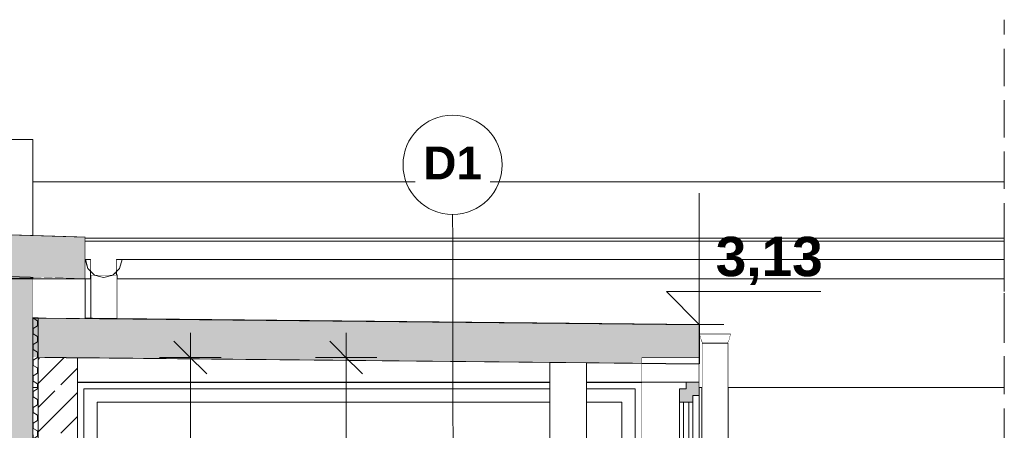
# Model space of a CAD drawing. Header units: centimetres. Extents: x -390 to 709, y -734 to 429.
# Tile 14 of 14: x 301 to 677, y 272 to 429. Entities that reach past the tile are written whole.
import ezdxf

# ---------------------------------------------------------------- set-up
doc = ezdxf.new("R2010")
doc.units = ezdxf.units.CM
doc.header["$MEASUREMENT"] = 0
for name, pattern in [('Hidden Line', [19.561111, 14.111111, -5.45]), ('Przerywana', [24, 12, -12]), ('Wipeout_Contour', [100, 0, -100])]:
    doc.linetypes.add(name, pattern=pattern)
for name, color, linetype in [('1', 7, 'Continuous'), ('220 - ŚCIANY WEWNĘTRZNE', 7, 'Continuous'), ('270-Dachy Powłoki', 7, 'Continuous'), ('440-Stropy', 7, 'Continuous'), ('Nowe_1', 7, 'Continuous'), ('Nowe_270-Dachy Powłoki', 7, 'Continuous'), ('Nowe_299-Wymiary Opisy', 7, 'Continuous'), ('Nowe_Okna Archicada', 7, 'Continuous'), ('Nowe_ściana', 7, 'Continuous')]:
    doc.layers.add(name, color=color, linetype=linetype)
for name, color, linetype, lineweight in [('1_Nr_pióra__1', 7, 'Continuous', 13), ('220 - ŚCIANY WEWNĘTRZNE_Nr_pióra__1', 7, 'Continuous', 13), ('220 - ŚCIANY WEWNĘTRZNE_Nr_pióra__27', 7, 'Continuous', 25), ('270-Dachy Powłoki_Nr_pióra__1', 7, 'Continuous', 13), ('270-Dachy Powłoki_Nr_pióra__19', 255, 'Continuous', 0), ('270-Dachy Powłoki_Nr_pióra__21', 7, 'Continuous', 25), ('440-Stropy_Nr_pióra__1', 7, 'Continuous', 13), ('440-Stropy_Nr_pióra__120', 7, 'Continuous', 13), ('Nowe_1_Nr_pióra__1', 7, 'Continuous', 13), ('Nowe_220-Ściany_Nr_pióra__120', 7, 'Continuous', 13), ('Nowe_270-Dachy Powłoki_Nr_pióra__21', 7, 'Continuous', 25), ('Nowe_299-Wymiary Opisy_Nr_pióra__6', 5, 'Continuous', 13), ('Nowe_A-SCIANY_Nr_pióra__1', 7, 'Continuous', 13), ('Nowe_Bloki tekstowe_Nr_pióra__6', 5, 'Continuous', 13), ('Nowe_Linie_Nr_pióra__120', 7, 'Continuous', 13), ('Nowe_Okna Archicada_Nr_pióra__2', 8, 'Continuous', 13), ('Nowe_Okna Archicada_Nr_pióra__21', 7, 'Continuous', 25), ('Nowe_ściana_Nr_pióra__1', 7, 'Continuous', 13), ('Rozbiórka_220-A Ściany_Nr_pióra__120', 7, 'Continuous', 13)]:
    doc.layers.add(name, color=color, linetype=linetype, lineweight=lineweight)
for name, color, linetype, lineweight, true_color in [('1_Nr_pióra__81', 7, 'Continuous', 13, 0x6a6a6a), ('220 - ŚCIANY WEWNĘTRZNE_Nr_pióra__87', 7, 'Continuous', 13, 0x6a6a6a), ('Nowe_1_Nr_pióra__4', 7, 'Continuous', 13, 0x029e21), ('Nowe_1_Nr_pióra__81', 7, 'Continuous', 13, 0x6a6a6a), ('Nowe_299-Wymiary Opisy_Nr_pióra__45', 7, 'Continuous', 15, 0x40a5ff), ('Nowe_299-Wymiary Opisy_Nr_pióra__85', 7, 'Continuous', 13, 0x80c2ff)]:
    doc.layers.add(name, color=color, linetype=linetype, lineweight=lineweight, true_color=true_color)
doc.styles.add('STYL_AUTOMATYCZNY_1', font='arial.ttf')
doc.styles.add('STYL_AUTOMATYCZNY_2', font='arial.ttf')
doc.styles.add('STYL_AUTOMATYCZNY_4', font='arial.ttf')
doc.dimstyles.new('STYL_AUTOMATYCZNY__1', dxfattribs={"dimtxt": 15, "dimasz": 11.875, "dimexe": 0.18, "dimexo": 0.0625, "dimgap": 0, "dimtad": 1, "dimdec": 0, "dimzin": 0, "dimdsep": 46, "dimtxsty": 'STYL_AUTOMATYCZNY_1', "dimblk": 'ARROWHEAD_6', "dimblk1": 'ARROWHEAD_6', "dimblk2": 'ARROWHEAD_6', "dimcen": 0.09, "dimse1": 1, "dimse2": 1, "dimclrd": 256, "dimclre": 256, "dimclrt": 5, "dimadec": 1, "dimazin": 0, "dimtfac": 1, "dimtdec": 4, "dimtmove": 0, "dimatfit": 3, "dimfxl": 1, "dimtolj": 1, "dimtzin": 0, "dimarcsym": 0})
pattern_1 = [(90, (0, 0), (-3.464102, 0), [2, -4]), (90, (-1.732, 3), (-3.464102, 0), [2, -4]), (150, (-8e-16, 2), (1.73205, 3), [2, -4]), (150, (-3.464, 2), (1.73205, 3), [2, -4]), (210, (0, 0), (-1.73205, 3), [2, -4]), (210, (-3.464, -1e-15), (-1.73205, 3), [2, -4])]

# ---------------------------------------------------------------- blocks, each defined once
blk = doc.blocks.new('*D28')
at = {"layer": 'Nowe_299-Wymiary Opisy_Nr_pióra__45', "color": 161, "linetype": 'Continuous', "lineweight": 15, "true_color": 0x40a5ff}
for p, q in [((372.77, 293.75), (360.27, 306.25)), ((360.27, 216.25), (372.77, 203.75))]:
    blk.add_line(p, q, dxfattribs=at)
at = {"layer": 'Nowe_299-Wymiary Opisy_Nr_pióra__85', "color": 151, "linetype": 'Continuous', "lineweight": 13, "true_color": 0x80c2ff}
for p, q in [((366.52, 300), (366.52, 309.38)), ((378.24, 300), (354.8, 300)), ((366.52, 210), (366.52, 300)), ((378.24, 210), (354.8, 210)), ((366.52, 0), (366.52, 210))]:
    blk.add_line(p, q, dxfattribs=at)
at = {"layer": 'Nowe_299-Wymiary Opisy_Nr_pióra__6', "color": 5, "lineweight": 13, "insert": (363.52, 243.56), "char_height": 15, "attachment_point": 7, "rotation": 90, "style": 'STYL_AUTOMATYCZNY_1'}
blk.add_mtext('\\A1;{\\pql;\\fArial|b0|i0|c238|p0;\\W1.000000;90}', dxfattribs=at)
blk = doc.blocks.new('ARROWHEAD_6')
at = {"color": 0, "linetype": 'Continuous', "lineweight": 0}
for p, q in [((-0.5, -0.5), (0.5, 0.5)), ((0, 0), (-1, 0))]:
    blk.add_line(p, q, dxfattribs=at)
blk = doc.blocks.new('*D33')
at = {"layer": 'Nowe_299-Wymiary Opisy_Nr_pióra__45', "color": 161, "linetype": 'Continuous', "lineweight": 15, "true_color": 0x40a5ff}
for p, q in [((432.12, 293.75), (419.62, 306.25)), ((419.62, 6.25), (432.12, -6.25))]:
    blk.add_line(p, q, dxfattribs=at)
at = {"layer": 'Nowe_299-Wymiary Opisy_Nr_pióra__85', "color": 151, "linetype": 'Continuous', "lineweight": 13, "true_color": 0x80c2ff}
for p, q in [((425.87, 300), (425.87, 309.38)), ((437.59, 300), (414.15, 300)), ((425.87, 0), (425.87, 300)), ((437.59, 0), (414.15, 0))]:
    blk.add_line(p, q, dxfattribs=at)
at = {"layer": 'Nowe_299-Wymiary Opisy_Nr_pióra__6', "color": 5, "lineweight": 13, "insert": (422.87, 132.84), "char_height": 15, "attachment_point": 7, "rotation": 90, "style": 'STYL_AUTOMATYCZNY_1'}
blk.add_mtext('\\A1;{\\pql;\\fArial|b0|i0|c238|p0;\\W1.000000;300}', dxfattribs=at)

msp = doc.modelspace()

# ---------------------------------------------------------------- hatches: boundary and pattern name
at = {"layer": '220 - ŚCIANY WEWNĘTRZNE', "linetype": 'Continuous', "lineweight": 0, "true_color": 0x7f7f7f}
msp.add_hatch(color=8, dxfattribs=at).paths.add_polyline_path([(306.47, 257), (306.47, 330), (250.47, 330), (250.47, 257)])
at = {"layer": '270-Dachy Powłoki', "linetype": 'Continuous', "lineweight": 0, "true_color": 0x7f7f7f}
msp.add_hatch(color=8, dxfattribs=at).paths.add_polyline_path([(326.47, 346), (-390.38, 367.51), (-390.38, 351.51), (326.47, 330)])

# ---------------------------------------------------------------- linework, layer by layer
at = {"layer": '220 - ŚCIANY WEWNĘTRZNE_Nr_pióra__27', "color": 7, "linetype": 'Continuous', "lineweight": 25}
for p, q in [((306.47, 330), (250.47, 330)), ((306.47, 330), (306.47, 315.16)), ((306.47, 300.17), (306.47, 257))]:
    msp.add_line(p, q, dxfattribs=at)
at = {"layer": '270-Dachy Powłoki_Nr_pióra__21', "color": 7, "linetype": 'Continuous', "lineweight": 25}
for p, q in [((-390.38, 367.51), (326.47, 346)), ((-390.38, 351.51), (326.47, 330)), ((326.47, 346), (326.47, 330))]:
    msp.add_line(p, q, dxfattribs=at)
at = {"layer": 'Nowe_ściana_Nr_pióra__1', "color": 7, "linetype": 'Continuous', "lineweight": 13}
for p, q in [((560.47, 300), (538.47, 300)), ((560.47, 297.63), (560.47, 290.54))]:
    msp.add_line(p, q, dxfattribs=at)

# ---------------------------------------------------------------- wipeouts: each hides what was drawn before it
at = {"color": 254, "linetype": 'Wipeout_Contour', "lineweight": 0, "ltscale": 2500.767872}
msp.add_wipeout([(560.47, 263), (561.47, 263), (561.47, 288.54), (560.47, 288.54)], dxfattribs=at).dxf.layer = '220 - ŚCIANY WEWNĘTRZNE'
at = {"color": 254, "linetype": 'Wipeout_Contour', "lineweight": 0, "ltscale": 7972.523233}
msp.add_wipeout([(571.47, 263), (634.47, 263), (634.47, 88), (571.47, 88), (571.47, 0), (676.69, 0), (676.69, 203), (649.47, 203), (649.47, 263), (676.69, 263), (676.69, 288.54), (571.47, 288.54)], dxfattribs=at).dxf.layer = '220 - ŚCIANY WEWNĘTRZNE'
at = {"color": 254, "linetype": 'Wipeout_Contour', "lineweight": 0, "ltscale": 4360.065585}
msp.add_wipeout([(338.4, 332.8), (338.4, 331.43), (338.64, 331.43), (338.64, 330), (676.69, 330), (676.69, 337.28), (340.43, 337.28), (339.53, 333.93)], dxfattribs=at).dxf.layer = '270-Dachy Powłoki'
at = {"color": 254, "linetype": 'Wipeout_Contour', "lineweight": 0, "ltscale": 4512.052461}
msp.add_wipeout([(560.47, 309.02), (561.28, 306.02), (561.78, 305.52), (570.82, 305.52), (571.17, 305.52), (571.67, 306.02), (572.47, 309.02)], dxfattribs=at).dxf.layer = 'Nowe_1'
at = {"color": 254, "linetype": 'Wipeout_Contour', "lineweight": 0, "ltscale": 1554.579254}
msp.add_wipeout([(325.97, 285.54), (323.47, 285.54), (323.47, -116.46), (325.97, -116.46)], dxfattribs=at).dxf.layer = 'Nowe_Okna Archicada'
at = {"color": 254, "linetype": 'Wipeout_Contour', "lineweight": 0, "ltscale": 2042.139739}
msp.add_wipeout([(323.47, 300), (323.47, 290.54), (503.47, 290.54), (503.47, 298.2)], dxfattribs=at).dxf.layer = 'Nowe_ściana'
at = {"color": 254, "linetype": 'Wipeout_Contour', "lineweight": 0, "ltscale": 4741.215125}
msp.add_wipeout([(538.47, -121.46), (555.47, -121.46), (555.47, -118.96), (552.97, -118.96), (552.97, 288.04), (555.47, 288.04), (555.47, 290.54), (538.47, 290.54)], dxfattribs=at).dxf.layer = 'Nowe_ściana'

# ---------------------------------------------------------------- next in the draw order: linework, layer by layer
at = {"layer": '220 - ŚCIANY WEWNĘTRZNE_Nr_pióra__1', "color": 7, "linetype": 'Przerywana', "lineweight": 13}
msp.add_line((676.69, 263), (676.69, 288.54), dxfattribs=at)
at = {"layer": '270-Dachy Powłoki_Nr_pióra__1', "color": 7, "linetype": 'Przerywana', "lineweight": 13}
msp.add_line((676.69, 330), (676.69, 337.28), dxfattribs=at)
at = {"layer": '270-Dachy Powłoki_Nr_pióra__19', "color": 255, "linetype": 'Continuous', "lineweight": 0}
msp.add_line((676.69, 329.4), (338.64, 329.4), dxfattribs=at)
at = {"layer": 'Nowe_1_Nr_pióra__1', "color": 7, "linetype": 'Continuous', "lineweight": 13}
for p, q in [((560.47, 309.02), (561.28, 306.02)), ((571.67, 306.02), (572.47, 309.02)), ((561.28, 306.02), (563.47, 303.83)), ((569.47, 303.83), (571.67, 306.02)), ((563.47, 303.83), (566.47, 303.02)), ((566.47, 303.02), (569.47, 303.83))]:
    msp.add_line(p, q, dxfattribs=at)
at = {"layer": 'Nowe_1_Nr_pióra__81', "color": 251, "linetype": 'Continuous', "lineweight": 13, "true_color": 0x6a6a6a}
for p, q in [((566.47, 309.02), (560.47, 309.02)), ((572.47, 309.02), (566.47, 309.02))]:
    msp.add_line(p, q, dxfattribs=at)
at = {"layer": 'Nowe_Okna Archicada_Nr_pióra__2', "color": 8, "linetype": 'Continuous', "lineweight": 13}
for p, q in [((555.47, 290.54), (555.47, 288.04)), ((552.97, 288.04), (552.97, 283.04)), ((555.47, 288.04), (552.97, 288.04)), ((552.97, 283.04), (552.97, -113.96)), ((554.47, 283.04), (554.47, 208.44))]:
    msp.add_line(p, q, dxfattribs=at)
at = {"layer": 'Nowe_ściana_Nr_pióra__1', "color": 7, "linetype": 'Continuous', "lineweight": 13}
for p, q in [((323.47, 300), (308.47, 300)), ((538.47, 300), (538.47, 290.54))]:
    msp.add_line(p, q, dxfattribs=at)
at = {"layer": 'Nowe_ściana_Nr_pióra__1', "color": 7, "linetype": 'Continuous', "lineweight": 13, "flags": 128}
msp.add_lwpolyline([(560.47, 290.54), (555.47, 290.54), (538.47, 290.54)], dxfattribs=at)

# ---------------------------------------------------------------- next in the draw order: wipeouts: each hides what was drawn before it
at = {"color": 254, "linetype": 'Wipeout_Contour', "lineweight": 0, "ltscale": 1663.253829}
msp.add_wipeout([(306.47, 288.54), (306.47, 270.45), (308.47, 271.86), (308.47, 288.54)], dxfattribs=at).dxf.layer = '220 - ŚCIANY WEWNĘTRZNE'
at = {"color": 254, "linetype": 'Wipeout_Contour', "lineweight": 0, "ltscale": 3883.505641}
msp.add_wipeout([(306.47, 346.61), (306.47, 346.6), (326.47, 346), (326.47, 345.4), (676.69, 345.4), (676.69, 366.91), (306.47, 366.91)], dxfattribs=at).dxf.layer = '270-Dachy Powłoki'
at = {"color": 254, "linetype": 'Wipeout_Contour', "lineweight": 0, "ltscale": 1365.338939}
msp.add_wipeout([(326.47, 330), (306.47, 330.6), (306.47, 330)], dxfattribs=at).dxf.layer = '270-Dachy Powłoki'
at = {"color": 254, "linetype": 'Wipeout_Contour', "lineweight": 0, "ltscale": 2896.508337}
msp.add_wipeout([(323.47, 290.54), (323.47, 285.54), (325.97, 285.54), (325.97, 288.04), (503.47, 288.04), (503.47, 290.54)], dxfattribs=at).dxf.layer = 'Nowe_Okna Archicada'
at = {"color": 254, "linetype": 'Wipeout_Contour', "lineweight": 0, "ltscale": 2398.158835}
msp.add_wipeout([(557.97, -116.46), (560.47, -116.46), (560.47, 285.54), (557.97, 285.54)], dxfattribs=at).dxf.layer = 'Nowe_Okna Archicada'
at = {"color": 254, "linetype": 'Wipeout_Contour', "lineweight": 0, "ltscale": 1562.37162}
msp.add_wipeout([(330.97, -113.96), (330.97, 283.04), (325.97, 283.04), (325.97, -113.96)], dxfattribs=at).dxf.layer = 'Nowe_Okna Archicada'

# ---------------------------------------------------------------- next in the draw order: hatches: boundary and pattern name
at = {"layer": 'Nowe_Okna Archicada_Nr_pióra__2', "linetype": 'Continuous', "lineweight": 13}
for points in [[(555.47, 288.04), (557.97, 288.04), (557.97, 285.54), (560.47, 285.54), (560.47, 290.54), (555.47, 290.54)], [(557.97, 283.04), (557.97, 288.04), (552.97, 288.04), (552.97, 283.04)]]:
    msp.add_hatch(color=8, dxfattribs=at).paths.add_polyline_path(points)
at = {"layer": 'Nowe_ściana', "linetype": 'Continuous', "lineweight": 0, "true_color": 0x000000}
h = msp.add_hatch(dxfattribs=at)
h.set_pattern_fill('Beton_zbrojony_0001', color=18, style=0, pattern_type=2)
h.set_pattern_definition([(45, (0, 0), (-9.1924, 9.1924), []), (45, (-4.596, 4.596), (-9.1924, 9.1924), [9.75, -3.25])])
h.paths.add_polyline_path([(308.47, 210), (323.47, 210), (323.47, 300), (308.47, 300)])

# ---------------------------------------------------------------- next in the draw order: linework, layer by layer
at = {"layer": '270-Dachy Powłoki_Nr_pióra__19', "color": 255, "linetype": 'Continuous', "lineweight": 0}
for p, q in [((676.69, 366.91), (306.47, 366.91)), ((306.47, 330), (306.47, 330.6))]:
    msp.add_line(p, q, dxfattribs=at)
at = {"layer": 'Nowe_A-SCIANY_Nr_pióra__1', "color": 7, "linetype": 'Continuous', "lineweight": 13}
msp.add_circle((466.45, 373.4), 18.9, dxfattribs=at)
at = {"layer": 'Nowe_Okna Archicada_Nr_pióra__2', "color": 8, "linetype": 'Continuous', "lineweight": 13}
for p, q in [((560.47, 290.54), (560.47, 285.54)), ((557.97, 285.54), (557.97, 283.04)), ((560.47, 285.54), (557.97, 285.54)), ((560.47, 285.54), (560.47, -116.46)), ((557.97, 283.04), (552.97, 283.04)), ((556.47, 208.44), (556.47, 283.04)), ((557.97, 283.04), (557.97, -113.96))]:
    msp.add_line(p, q, dxfattribs=at)
at = {"layer": 'Nowe_Okna Archicada_Nr_pióra__21', "color": 7, "linetype": 'Continuous', "lineweight": 25}
msp.add_line((323.47, 290.54), (503.47, 290.54), dxfattribs=at)
at = {"layer": 'Nowe_ściana_Nr_pióra__1', "color": 7, "linetype": 'Continuous', "lineweight": 13}
for p, q in [((308.47, 300), (308.47, 210)), ((323.47, 300), (323.47, 210))]:
    msp.add_line(p, q, dxfattribs=at)

# ---------------------------------------------------------------- next in the draw order: wipeouts: each hides what was drawn before it
at = {"color": 254, "linetype": 'Wipeout_Contour', "lineweight": 0, "ltscale": 2468.449229}
msp.add_wipeout([(676.69, 345.4), (326.47, 345.4), (326.47, 344.28), (676.69, 344.28)], dxfattribs=at).dxf.layer = '270-Dachy Powłoki'
at = {"color": 254, "linetype": 'Wipeout_Contour', "lineweight": 0, "ltscale": 2804.211331}
msp.add_wipeout([(326.47, 330), (328.4, 330), (328.4, 332.94), (327.41, 333.93), (326.51, 337.28), (326.47, 337.28)], dxfattribs=at).dxf.layer = '270-Dachy Powłoki'
at = {"color": 254, "linetype": 'Wipeout_Contour', "lineweight": 0, "ltscale": 2461.957442}
msp.add_wipeout([(568.97, 305.52), (566.47, 305.52), (566.47, -146.46), (568.97, -146.46)], dxfattribs=at).dxf.layer = 'Nowe_1'
at = {"color": 254, "linetype": 'Wipeout_Contour', "lineweight": 0, "ltscale": 2459.677913}
msp.add_wipeout([(325.97, 283.04), (330.97, 283.04), (503.47, 283.04), (503.47, 288.04), (325.97, 288.04)], dxfattribs=at).dxf.layer = 'Nowe_Okna Archicada'
at = {"color": 254, "linetype": 'Wipeout_Contour', "lineweight": 0, "ltscale": 2417.80882}
msp.add_wipeout([(517.47, 290.54), (538.47, 290.54), (538.47, 297.85), (517.47, 298.06)], dxfattribs=at).dxf.layer = 'Nowe_ściana'

# ---------------------------------------------------------------- next in the draw order: linework, layer by layer
at = {"layer": '270-Dachy Powłoki_Nr_pióra__1', "color": 7, "linetype": 'Przerywana', "lineweight": 13}
for p, q in [((676.69, 345.4), (676.69, 366.91)), ((676.69, 344.28), (676.69, 345.4))]:
    msp.add_line(p, q, dxfattribs=at)
at = {"layer": '270-Dachy Powłoki_Nr_pióra__19', "color": 255, "linetype": 'Continuous', "lineweight": 0}
for p, q in [((326.47, 345.4), (676.69, 345.4)), ((328.4, 329.4), (326.47, 329.4))]:
    msp.add_line(p, q, dxfattribs=at)
at = {"layer": 'Nowe_Okna Archicada_Nr_pióra__2', "color": 8, "linetype": 'Continuous', "lineweight": 13}
for p, q in [((325.97, 283.04), (325.97, 288.04)), ((325.97, 288.04), (503.47, 288.04)), ((325.97, -113.96), (325.97, 283.04))]:
    msp.add_line(p, q, dxfattribs=at)
at = {"layer": 'Nowe_Okna Archicada_Nr_pióra__21', "color": 7, "linetype": 'Continuous', "lineweight": 25}
msp.add_line((538.47, -121.46), (538.47, 290.54), dxfattribs=at)

# ---------------------------------------------------------------- next in the draw order: wipeouts: each hides what was drawn before it
at = {"color": 254, "linetype": 'Wipeout_Contour', "lineweight": 0, "ltscale": 2036.78242}
msp.add_wipeout([(306.47, 383.06), (-390.38, 383.06), (-390.38, 367.51), (306.47, 346.6)], dxfattribs=at).dxf.layer = '220 - ŚCIANY WEWNĘTRZNE'
at = {"color": 254, "linetype": 'Wipeout_Contour', "lineweight": 0, "ltscale": 2440.099136}
msp.add_wipeout([(562.14, 305.52), (561.47, 305.52), (561.47, -146.46), (562.14, -146.46)], dxfattribs=at).dxf.layer = 'Nowe_1'
at = {"color": 254, "linetype": 'Wipeout_Contour', "lineweight": 0, "ltscale": 2469.965717}
msp.add_wipeout([(570.8, 305.52), (568.97, 305.52), (568.97, -146.46), (570.8, -146.46)], dxfattribs=at).dxf.layer = 'Nowe_1'
at = {"color": 5, "linetype": 'Wipeout_Contour', "lineweight": 13, "ltscale": 2390.50734}
msp.add_wipeout([(452.19, 383.22), (480.72, 383.22), (480.72, 363.58), (452.19, 363.58)], dxfattribs=at).dxf.layer = 'Nowe_Bloki tekstowe_Nr_pióra__6'
at = {"color": 254, "linetype": 'Wipeout_Contour', "lineweight": 0, "ltscale": 1948.899018}
msp.add_wipeout([(330.97, 283.04), (330.97, 208.44), (503.47, 208.44), (503.47, 283.04)], dxfattribs=at).dxf.layer = 'Nowe_Okna Archicada'

# ---------------------------------------------------------------- next in the draw order: linework, layer by layer
at = {"layer": '220 - ŚCIANY WEWNĘTRZNE_Nr_pióra__87', "color": 251, "linetype": 'Continuous', "lineweight": 13, "true_color": 0x6a6a6a}
for p, q in [((-390.38, 383.06), (306.47, 383.06)), ((306.47, 383.06), (306.47, 346.6))]:
    msp.add_line(p, q, dxfattribs=at)
at = {"layer": 'Nowe_Okna Archicada_Nr_pióra__2', "color": 8, "linetype": 'Continuous', "lineweight": 13}
for p, q in [((330.97, 283.04), (330.97, -113.96)), ((503.47, 283.04), (330.97, 283.04))]:
    msp.add_line(p, q, dxfattribs=at)

# ---------------------------------------------------------------- next in the draw order: texts
at = {"layer": 'Nowe_Bloki tekstowe_Nr_pióra__6', "color": 5, "linetype": 'Continuous', "lineweight": 13, "insert": (466.45, 380.37), "char_height": 12.5, "attachment_point": 2, "style": 'STYL_AUTOMATYCZNY_4'}
msp.add_mtext('\\A1;{\\pqc;\\fArial|b1|i0|c238|p0;\\W1.000000;D1}', dxfattribs=at)

# ---------------------------------------------------------------- next in the draw order: wipeouts: each hides what was drawn before it
at = {"color": 254, "linetype": 'Wipeout_Contour', "lineweight": 0, "ltscale": 1844.79545}
msp.add_wipeout([(328.64, 331.43), (328.64, 314.94), (329.31, 314.93), (329.31, 331.43)], dxfattribs=at).dxf.layer = '1'
at = {"color": 254, "linetype": 'Wipeout_Contour', "lineweight": 0, "ltscale": 2444.715742}
msp.add_wipeout([(563.97, 305.52), (562.14, 305.52), (562.14, -146.46), (563.97, -146.46)], dxfattribs=at).dxf.layer = 'Nowe_1'
at = {"color": 254, "linetype": 'Wipeout_Contour', "lineweight": 0, "ltscale": 2474.591177}
msp.add_wipeout([(571.47, 305.52), (570.8, 305.52), (570.8, -146.46), (571.47, -146.46)], dxfattribs=at).dxf.layer = 'Nowe_1'
at = {"color": 254, "linetype": 'Wipeout_Contour', "lineweight": 0, "ltscale": 2316.091105}
msp.add_wipeout([(535.97, -116.46), (538.47, -116.46), (538.47, 285.54), (535.97, 285.54)], dxfattribs=at).dxf.layer = 'Nowe_Okna Archicada'

# ---------------------------------------------------------------- next in the draw order: linework, layer by layer
at = {"layer": 'Nowe_1_Nr_pióra__81', "color": 251, "linetype": 'Continuous', "lineweight": 13, "true_color": 0x6a6a6a}
for p, q in [((561.47, 305.52), (561.47, -146.46)), ((568.97, 305.52), (570.8, 305.52)), ((570.8, 305.52), (571.47, 305.52)), ((571.47, 305.52), (571.47, -146.46))]:
    msp.add_line(p, q, dxfattribs=at)

# ---------------------------------------------------------------- next in the draw order: wipeouts: each hides what was drawn before it
at = {"color": 254, "linetype": 'Wipeout_Contour', "lineweight": 0, "ltscale": 1848.349403}
msp.add_wipeout([(329.31, 314.93), (331.14, 314.91), (331.14, 331.43), (329.31, 331.43)], dxfattribs=at).dxf.layer = '1'
at = {"color": 254, "linetype": 'Wipeout_Contour', "lineweight": 0, "ltscale": 2452.715296}
msp.add_wipeout([(566.47, 305.52), (563.97, 305.52), (563.97, -146.46), (566.47, -146.46)], dxfattribs=at).dxf.layer = 'Nowe_1'
at = {"color": 254, "linetype": 'Wipeout_Contour', "lineweight": 0, "ltscale": 3622.123104}
msp.add_wipeout([(538.47, 290.54), (517.47, 290.54), (517.47, 288.04), (535.97, 288.04), (535.97, 285.54), (538.47, 285.54)], dxfattribs=at).dxf.layer = 'Nowe_Okna Archicada'
at = {"color": 254, "linetype": 'Wipeout_Contour', "lineweight": 0, "ltscale": 2298.739437}
msp.add_wipeout([(530.97, 283.04), (530.97, -113.96), (535.97, -113.96), (535.97, 283.04)], dxfattribs=at).dxf.layer = 'Nowe_Okna Archicada'

# ---------------------------------------------------------------- next in the draw order: linework, layer by layer
at = {"layer": '1_Nr_pióra__81', "color": 251, "linetype": 'Continuous', "lineweight": 13, "true_color": 0x6a6a6a}
msp.add_line((328.64, 331.43), (328.64, 314.94), dxfattribs=at)
at = {"layer": 'Nowe_1_Nr_pióra__81', "color": 251, "linetype": 'Continuous', "lineweight": 13, "true_color": 0x6a6a6a}
for p, q in [((561.47, 305.52), (562.14, 305.52)), ((562.14, 305.52), (563.97, 305.52)), ((563.97, 305.52), (566.47, 305.52)), ((566.47, 305.52), (568.97, 305.52))]:
    msp.add_line(p, q, dxfattribs=at)
at = {"layer": 'Nowe_Okna Archicada_Nr_pióra__21', "color": 7, "linetype": 'Continuous', "lineweight": 25}
msp.add_line((517.47, 290.54), (538.47, 290.54), dxfattribs=at)

# ---------------------------------------------------------------- next in the draw order: wipeouts: each hides what was drawn before it
at = {"color": 254, "linetype": 'Wipeout_Contour', "lineweight": 0, "ltscale": 1854.52054}
msp.add_wipeout([(331.14, 314.91), (333.64, 314.89), (333.64, 331.43), (331.14, 331.43)], dxfattribs=at).dxf.layer = '1'
at = {"color": 254, "linetype": 'Wipeout_Contour', "lineweight": 0, "ltscale": 2997.886459}
msp.add_wipeout([(517.47, 283.04), (530.97, 283.04), (535.97, 283.04), (535.97, 288.04), (517.47, 288.04)], dxfattribs=at).dxf.layer = 'Nowe_Okna Archicada'

# ---------------------------------------------------------------- next in the draw order: linework, layer by layer
at = {"layer": '1_Nr_pióra__81', "color": 251, "linetype": 'Continuous', "lineweight": 13, "true_color": 0x6a6a6a}
for p, q in [((328.64, 331.43), (329.31, 331.43)), ((329.31, 331.43), (331.14, 331.43))]:
    msp.add_line(p, q, dxfattribs=at)
at = {"layer": 'Nowe_Okna Archicada_Nr_pióra__2', "color": 8, "linetype": 'Continuous', "lineweight": 13}
for p, q in [((517.47, 288.04), (535.97, 288.04)), ((535.97, 288.04), (535.97, 283.04)), ((535.97, 283.04), (535.97, -113.96))]:
    msp.add_line(p, q, dxfattribs=at)

# ---------------------------------------------------------------- next in the draw order: wipeouts: each hides what was drawn before it
at = {"color": 254, "linetype": 'Wipeout_Contour', "lineweight": 0, "ltscale": 1861.669751}
msp.add_wipeout([(333.64, 331.43), (333.64, 314.89), (336.14, 314.86), (336.14, 331.43)], dxfattribs=at).dxf.layer = '1'
at = {"color": 254, "linetype": 'Wipeout_Contour', "lineweight": 0, "ltscale": 2319.757611}
msp.add_wipeout([(517.47, 283.04), (517.47, 208.44), (530.97, 208.44), (530.97, 283.04)], dxfattribs=at).dxf.layer = 'Nowe_Okna Archicada'

# ---------------------------------------------------------------- next in the draw order: linework, layer by layer
at = {"layer": '1_Nr_pióra__81', "color": 251, "linetype": 'Continuous', "lineweight": 13, "true_color": 0x6a6a6a}
msp.add_line((331.14, 331.43), (333.64, 331.43), dxfattribs=at)
at = {"layer": 'Nowe_Okna Archicada_Nr_pióra__2', "color": 8, "linetype": 'Continuous', "lineweight": 13}
for p, q in [((530.97, 283.04), (517.47, 283.04)), ((530.97, -113.96), (530.97, 283.04))]:
    msp.add_line(p, q, dxfattribs=at)

# ---------------------------------------------------------------- next in the draw order: wipeouts: each hides what was drawn before it
at = {"color": 254, "linetype": 'Wipeout_Contour', "lineweight": 0, "ltscale": 2786.932398}
msp.add_wipeout([(328.4, 337.28), (328.4, 314.94), (328.64, 314.94), (328.64, 331.43), (329.07, 331.43), (329.07, 337.95)], dxfattribs=at).dxf.layer = '1'
at = {"color": 254, "linetype": 'Wipeout_Contour', "lineweight": 0, "ltscale": 1867.881235}
msp.add_wipeout([(336.14, 314.86), (337.97, 314.85), (337.97, 331.43), (336.14, 331.43)], dxfattribs=at).dxf.layer = '1'

# ---------------------------------------------------------------- next in the draw order: wipeouts: each hides what was drawn before it
at = {"color": 254, "linetype": 'Wipeout_Contour', "lineweight": 0, "ltscale": 2353.574075}
msp.add_wipeout([(330.07, 338.22), (329.07, 337.95), (329.07, 331.43), (330.9, 331.43), (330.9, 339.05)], dxfattribs=at).dxf.layer = '1'
at = {"color": 254, "linetype": 'Wipeout_Contour', "lineweight": 0, "ltscale": 1871.476174}
msp.add_wipeout([(337.97, 314.85), (338.64, 314.84), (338.64, 331.43), (337.97, 331.43)], dxfattribs=at).dxf.layer = '1'
at = {"color": 254, "linetype": 'Wipeout_Contour', "lineweight": 0, "ltscale": 2231.668275}
msp.add_wipeout([(503.47, -121.46), (517.47, -121.46), (517.47, 298.06), (503.47, 298.2)], dxfattribs=at).dxf.layer = 'Nowe_1'

# ---------------------------------------------------------------- next in the draw order: linework, layer by layer
at = {"layer": '1_Nr_pióra__81', "color": 251, "linetype": 'Continuous', "lineweight": 13, "true_color": 0x6a6a6a}
for p, q in [((328.4, 337.28), (328.4, 314.94)), ((333.64, 331.43), (336.14, 331.43)), ((336.14, 331.43), (337.97, 331.43)), ((337.97, 331.43), (338.64, 331.43)), ((338.64, 331.43), (338.64, 314.84))]:
    msp.add_line(p, q, dxfattribs=at)
at = {"layer": 'Nowe_1_Nr_pióra__4', "color": 104, "linetype": 'Continuous', "lineweight": 13, "true_color": 0x029e21}
for p, q in [((503.47, -121.46), (503.47, 298.2)), ((517.47, -121.46), (517.47, 298.06))]:
    msp.add_line(p, q, dxfattribs=at)

# ---------------------------------------------------------------- next in the draw order: wipeouts: each hides what was drawn before it
at = {"color": 254, "linetype": 'Wipeout_Contour', "lineweight": 0, "ltscale": 2356.574857}
msp.add_wipeout([(330.9, 331.43), (331.14, 331.43), (333.4, 331.43), (333.4, 339.72), (330.9, 339.05)], dxfattribs=at).dxf.layer = '1'
at = {"color": 254, "linetype": 'Wipeout_Contour', "lineweight": 0, "ltscale": 1875.320195}
msp.add_wipeout([(328.4, 337.28), (326.51, 337.28), (327.41, 333.93), (328.4, 332.94)], dxfattribs=at).dxf.layer = '1'
at = {"color": 254, "linetype": 'Wipeout_Contour', "lineweight": 0, "ltscale": 1838.396854}
msp.add_wipeout([(326.47, 314.96), (328.4, 314.94), (328.4, 330), (326.47, 330)], dxfattribs=at).dxf.layer = '440-Stropy'

# ---------------------------------------------------------------- next in the draw order: linework, layer by layer
at = {"layer": '1_Nr_pióra__1', "color": 7, "linetype": 'Continuous', "lineweight": 13}
for p, q in [((326.47, 337.43), (327.41, 333.93)), ((327.41, 333.93), (329.97, 331.37))]:
    msp.add_line(p, q, dxfattribs=at)
at = {"layer": '440-Stropy_Nr_pióra__120', "color": 7, "linetype": 'Continuous', "lineweight": 13}
msp.add_line((326.47, 330), (328.4, 330), dxfattribs=at)

# ---------------------------------------------------------------- next in the draw order: wipeouts: each hides what was drawn before it
at = {"color": 254, "linetype": 'Wipeout_Contour', "lineweight": 0, "ltscale": 2365.399454}
msp.add_wipeout([(335.9, 339.05), (333.4, 339.72), (333.4, 331.43), (333.64, 331.43), (335.9, 331.43)], dxfattribs=at).dxf.layer = '1'

# ---------------------------------------------------------------- next in the draw order: linework, layer by layer
at = {"layer": '1_Nr_pióra__1', "color": 7, "linetype": 'Continuous', "lineweight": 13}
msp.add_line((329.97, 331.37), (333.47, 330.43), dxfattribs=at)

# ---------------------------------------------------------------- next in the draw order: wipeouts: each hides what was drawn before it
at = {"color": 254, "linetype": 'Wipeout_Contour', "lineweight": 0, "ltscale": 2377.587959}
msp.add_wipeout([(335.9, 339.05), (335.9, 331.43), (337.73, 331.43), (337.73, 337.95), (336.73, 338.22)], dxfattribs=at).dxf.layer = '1'

# ---------------------------------------------------------------- next in the draw order: wipeouts: each hides what was drawn before it
at = {"color": 254, "linetype": 'Wipeout_Contour', "lineweight": 0, "ltscale": 2463.012573}
msp.add_wipeout([(326.47, 340.78), (676.69, 340.78), (676.69, 344.28), (326.47, 344.28)], dxfattribs=at).dxf.layer = '1'
at = {"color": 254, "linetype": 'Wipeout_Contour', "lineweight": 0, "ltscale": 2375.453922}
msp.add_wipeout([(337.73, 337.95), (337.73, 331.43), (337.97, 331.43), (338.4, 331.43), (338.4, 337.28)], dxfattribs=at).dxf.layer = '1'

# ---------------------------------------------------------------- next in the draw order: linework, layer by layer
at = {"layer": '1_Nr_pióra__81', "color": 251, "linetype": 'Continuous', "lineweight": 13, "true_color": 0x6a6a6a}
for p, q in [((676.69, 344.28), (326.47, 344.28)), ((338.4, 337.28), (338.4, 331.43))]:
    msp.add_line(p, q, dxfattribs=at)

# ---------------------------------------------------------------- next in the draw order: wipeouts: each hides what was drawn before it
at = {"color": 254, "linetype": 'Wipeout_Contour', "lineweight": 0, "ltscale": 1908.344021}
msp.add_wipeout([(338.4, 337.28), (338.4, 332.8), (339.53, 333.93), (340.43, 337.28)], dxfattribs=at).dxf.layer = '1'
at = {"color": 254, "linetype": 'Wipeout_Contour', "lineweight": 0, "ltscale": 6939.249131}
msp.add_wipeout([(676.69, 330), (338.64, 330), (338.64, 314.84), (560.47, 312.62), (560.47, 309.02), (572.47, 309.02), (571.67, 306.02), (571.17, 305.52), (571.47, 305.52), (571.47, 288.54), (676.69, 288.54)], dxfattribs=at).dxf.layer = '440-Stropy'

# ---------------------------------------------------------------- next in the draw order: linework, layer by layer
at = {"layer": '1_Nr_pióra__1', "color": 7, "linetype": 'Continuous', "lineweight": 13}
for p, q in [((339.53, 333.93), (340.47, 337.43)), ((333.47, 330.43), (336.97, 331.37)), ((336.97, 331.37), (339.53, 333.93))]:
    msp.add_line(p, q, dxfattribs=at)
at = {"layer": '440-Stropy_Nr_pióra__1', "color": 7, "linetype": 'Przerywana', "lineweight": 13}
msp.add_line((676.69, 288.54), (676.69, 330), dxfattribs=at)
at = {"layer": '440-Stropy_Nr_pióra__120', "color": 7, "linetype": 'Continuous', "lineweight": 13}
for p, q in [((338.64, 330), (676.69, 330)), ((571.47, 288.54), (676.69, 288.54))]:
    msp.add_line(p, q, dxfattribs=at)
at = {"layer": 'Nowe_299-Wymiary Opisy_Nr_pióra__45', "color": 161, "linetype": 'Continuous', "lineweight": 15, "true_color": 0x40a5ff}
for p, q in [((547.97, 325.12), (560.47, 325.12)), ((560.47, 325.12), (606.76, 325.12))]:
    msp.add_line(p, q, dxfattribs=at)

# ---------------------------------------------------------------- next in the draw order: wipeouts: each hides what was drawn before it
at = {"color": 254, "linetype": 'Wipeout_Contour', "lineweight": 0, "ltscale": 3819.761273}
msp.add_wipeout([(560.47, 309.02), (560.47, 288.54), (561.47, 288.54), (561.47, 305.52), (561.78, 305.52), (561.28, 306.02)], dxfattribs=at).dxf.layer = '440-Stropy'

# ---------------------------------------------------------------- next in the draw order: linework, layer by layer
at = {"layer": '440-Stropy_Nr_pióra__120', "color": 7, "linetype": 'Continuous', "lineweight": 13}
msp.add_line((560.47, 288.54), (561.47, 288.54), dxfattribs=at)

# ---------------------------------------------------------------- next in the draw order: wipeouts: each hides what was drawn before it
at = {"color": 254, "linetype": 'Wipeout_Contour', "lineweight": 0, "ltscale": 4833.551355}
msp.add_wipeout([(676.69, 340.78), (326.47, 340.78), (326.47, 338.22), (330.07, 338.22), (330.9, 339.05), (333.4, 339.72), (335.9, 339.05), (336.73, 338.22), (676.69, 338.22)], dxfattribs=at).dxf.layer = '1'
at = {"color": 254, "linetype": 'Wipeout_Contour', "lineweight": 0, "ltscale": 4700.02331}
msp.add_wipeout([(306.47, 300.17), (323.23, 300), (323.47, 300), (323.47, 300), (538.47, 297.85), (538.47, 300), (560.47, 300), (560.47, 312.62), (306.47, 315.16)], dxfattribs=at).dxf.layer = 'Nowe_270-Dachy Powłoki'

# ---------------------------------------------------------------- next in the draw order: hatches: boundary and pattern name
at = {"layer": 'Nowe_270-Dachy Powłoki', "linetype": 'Continuous', "lineweight": 0, "true_color": 0x000000}
h = msp.add_hatch(dxfattribs=at)
h.set_pattern_fill('Styropian_0001', color=18, style=0, pattern_type=2)
h.set_pattern_definition(pattern_1)
h.paths.add_polyline_path([(306.47, 300.17), (323.23, 300), (323.47, 300), (323.47, 300), (538.47, 297.85), (538.47, 300), (560.47, 300), (560.47, 312.62), (306.47, 315.16)])

# ---------------------------------------------------------------- next in the draw order: linework, layer by layer
at = {"layer": '1_Nr_pióra__1', "color": 7, "linetype": 'Przerywana', "lineweight": 13}
msp.add_line((676.69, 340.78), (676.69, 344.28), dxfattribs=at)
at = {"layer": 'Nowe_270-Dachy Powłoki_Nr_pióra__21', "color": 7, "linetype": 'Continuous', "lineweight": 25}
for p, q in [((306.47, 315.16), (560.47, 312.62)), ((560.47, 312.62), (560.47, 300)), ((306.47, 300.17), (560.47, 297.63)), ((560.47, 300), (560.47, 297.63))]:
    msp.add_line(p, q, dxfattribs=at)
at = {"layer": 'Nowe_299-Wymiary Opisy_Nr_pióra__45', "color": 161, "linetype": 'Continuous', "lineweight": 15, "true_color": 0x40a5ff}
msp.add_line((560.47, 312.62), (547.97, 325.12), dxfattribs=at)
at = {"layer": 'Nowe_299-Wymiary Opisy_Nr_pióra__85', "color": 151, "linetype": 'Continuous', "lineweight": 13, "true_color": 0x80c2ff}
for q in [(551.1, 312.62), (569.85, 312.62)]:
    msp.add_line((560.47, 312.62), q, dxfattribs=at)

# ---------------------------------------------------------------- next in the draw order: wipeouts: each hides what was drawn before it
at = {"color": 254, "linetype": 'Wipeout_Contour', "lineweight": 0, "ltscale": 2354.84582}
msp.add_wipeout([(326.47, 337.28), (328.4, 337.28), (329.07, 337.95), (330.07, 338.22), (326.47, 338.22)], dxfattribs=at).dxf.layer = '1'
at = {"color": 254, "linetype": 'Wipeout_Contour', "lineweight": 0, "ltscale": 2945.665424}
msp.add_wipeout([(336.73, 338.22), (337.73, 337.95), (338.4, 337.28), (676.69, 337.28), (676.69, 338.22)], dxfattribs=at).dxf.layer = '1'

# ---------------------------------------------------------------- next in the draw order: linework, layer by layer
at = {"layer": '1_Nr_pióra__1', "color": 7, "linetype": 'Przerywana', "lineweight": 13}
for p, q in [((676.69, 338.22), (676.69, 340.78)), ((676.69, 337.28), (676.69, 338.22))]:
    msp.add_line(p, q, dxfattribs=at)
at = {"layer": '1_Nr_pióra__81', "color": 251, "linetype": 'Continuous', "lineweight": 13, "true_color": 0x6a6a6a}
for p, q in [((328.4, 337.28), (326.47, 337.28)), ((676.69, 337.28), (338.4, 337.28))]:
    msp.add_line(p, q, dxfattribs=at)
at = {"layer": 'Nowe_299-Wymiary Opisy_Nr_pióra__45', "color": 161, "linetype": 'Continuous', "lineweight": 15, "true_color": 0x40a5ff}
msp.add_line((560.47, 312.62), (560.47, 362.62), dxfattribs=at)
at = {"layer": 'Nowe_Linie_Nr_pióra__120', "color": 7, "linetype": 'Continuous', "lineweight": 13}
msp.add_line((466.64, 239.46), (466.46, 354.5), dxfattribs=at)
at = {"layer": 'Rozbiórka_220-A Ściany_Nr_pióra__120', "color": 7, "linetype": 'Hidden Line', "lineweight": 13}
msp.add_line((676.69, -398.58), (676.69, 428.68), dxfattribs=at)

# ---------------------------------------------------------------- next in the draw order: texts
at = {"layer": 'Nowe_299-Wymiary Opisy_Nr_pióra__6', "color": 5, "lineweight": 13, "insert": (566.72, 327.62), "char_height": 15, "attachment_point": 7, "style": 'STYL_AUTOMATYCZNY_2'}
msp.add_mtext('\\A1;{\\pql;\\fArial|b1|i0|c238|p0;\\W1.000000;3,13}', dxfattribs=at)

# ---------------------------------------------------------------- next in the draw order: wipeouts: each hides what was drawn before it
at = {"color": 254, "linetype": 'Wipeout_Contour', "lineweight": 0, "ltscale": 1807.775278}
msp.add_wipeout([(306.47, 315.16), (326.47, 314.96), (326.47, 330), (306.47, 330)], dxfattribs=at).dxf.layer = '440-Stropy'
at = {"color": 254, "linetype": 'Wipeout_Contour', "lineweight": 0, "ltscale": 2144.828266}
msp.add_wipeout([(306.47, 288.54), (308.47, 288.54), (308.47, 300), (323.23, 300), (306.47, 300.17)], dxfattribs=at).dxf.layer = '440-Stropy'

# ---------------------------------------------------------------- next in the draw order: hatches: boundary and pattern name
at = {"layer": 'Nowe_220-Ściany_Nr_pióra__120', "linetype": 'Continuous', "lineweight": 13}
h = msp.add_hatch(dxfattribs=at)
h.set_pattern_fill('Styropian_0001', style=0, pattern_type=2)
h.set_pattern_definition(pattern_1)
h.paths.add_polyline_path([(306.47, 315.16), (308.47, 315.16), (308.47, 210), (306.47, 210)])

# ---------------------------------------------------------------- next in the draw order: linework, layer by layer
at = {"layer": '440-Stropy_Nr_pióra__120', "color": 7, "linetype": 'Continuous', "lineweight": 13}
for p, q in [((306.47, 330), (326.47, 330)), ((326.47, 314.96), (326.47, 330)), ((306.47, 288.54), (308.47, 288.54))]:
    msp.add_line(p, q, dxfattribs=at)
at = {"layer": 'Nowe_220-Ściany_Nr_pióra__120', "color": 7, "linetype": 'Continuous', "lineweight": 13, "flags": 128}
msp.add_lwpolyline([(306.47, 315.16), (308.47, 315.16), (308.47, 210), (306.47, 210)], close=True, dxfattribs=at)

# ---------------------------------------------------------------- next in the draw order: dimensions: what is measured, and where the dimension line sits
at = {"layer": 'Nowe_299-Wymiary Opisy', "color": 151, "linetype": 'Continuous', "lineweight": 13, "true_color": 0x80c2ff}
for base, p1, p2, picture, middle in [((366.52, 300), (323.47, 210), (538.47, 300), '*D28', (356.02, 254.97)), ((425.87, 300), (323.47, 0), (323.47, 300), '*D33', (415.37, 149.96))]:
    dim = msp.add_linear_dim(base=base, p1=p1, p2=p2, angle=90, dimstyle='STYL_AUTOMATYCZNY__1', dxfattribs=at)
    dim.commit()
    dim.dimension.update_dxf_attribs({"geometry": picture, "text_midpoint": middle, "dimtype": 160, "text_rotation": 90})

doc.saveas('drawing.dxf')
